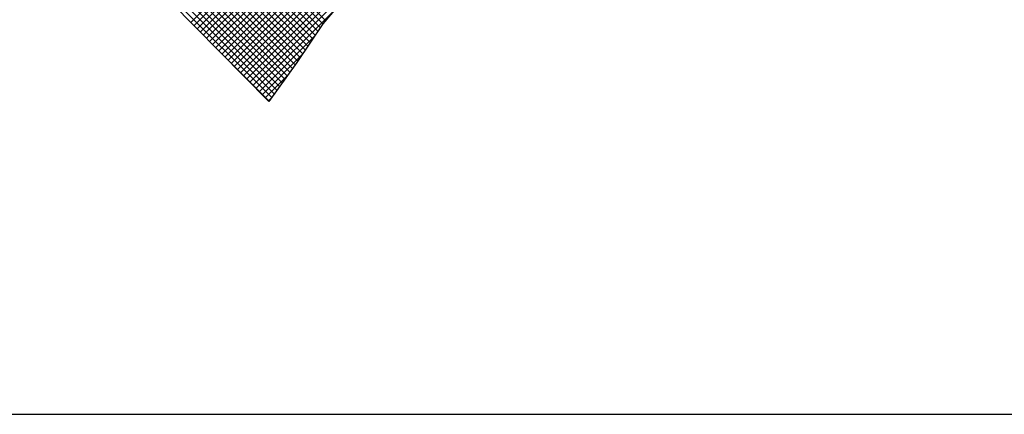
# Model space of a CAD drawing. Extents: x 0 to 1189000, y 0 to 841000.
# Tile 12 of 20: x 1034281 to 1054375, y 108500 to 116553. Entities that reach past the tile are written whole.
import ezdxf

# ---------------------------------------------------------------- set-up
doc = ezdxf.new("R2010")
doc.units = 0
doc.header["$LTSCALE"] = 10000
doc.header["$MEASUREMENT"] = 0
doc.layers.get('0').update_dxf_attribs({"linetype": 'CONTINUOUS'})
doc.layers.add('_T193299$0$102', color=2, linetype='CONTINUOUS')
doc.layers.add('_T193299$0$103', color=4, linetype='CONTINUOUS')

# ---------------------------------------------------------------- blocks, each defined once
blk = doc.blocks.new('*X53')
at = {"color": 0}
for p, q in [((7771.89, 3574.97), (7627.35, 3719.5)), ((7772.77, 3576.29), (7628.65, 3720.41)), ((7773.66, 3577.61), (7629.96, 3721.32)), ((7734.03, 3588.62), (7866.93, 3721.52)), ((7735.13, 3587.51), (7868.48, 3720.86)), ((7736.23, 3586.39), (7870.02, 3720.19)), ((7737.32, 3585.28), (7871.57, 3719.53)), ((7738.42, 3584.17), (7873.11, 3718.86)), ((7768.2, 3569.81), (7622.14, 3715.88)), ((7769.13, 3571.1), (7623.44, 3716.78)), ((7770.05, 3572.38), (7624.75, 3717.69)), ((7770.98, 3573.67), (7626.05, 3718.6)), ((7739.52, 3583.06), (7874.66, 3718.2)), ((7740.62, 3581.94), (7876.2, 3717.53)), ((7741.71, 3580.83), (7877.75, 3716.87)), ((7742.81, 3579.72), (7879.29, 3716.2)), ((7743.91, 3578.61), (7880.84, 3715.54)), ((7764.51, 3564.67), (7616.93, 3712.25)), ((7765.43, 3565.96), (7618.23, 3713.16)), ((7766.35, 3567.24), (7619.53, 3714.06)), ((7767.28, 3568.53), (7620.84, 3714.97)), ((7745, 3577.49), (7882.38, 3714.87)), ((7746.1, 3576.38), (7883.93, 3714.21)), ((7747.2, 3575.27), (7885.47, 3713.54)), ((7748.3, 3574.16), (7887.02, 3712.88)), ((7749.39, 3573.04), (7888.56, 3712.21)), ((7762.66, 3562.1), (7614.32, 3710.44)), ((7763.58, 3563.38), (7615.62, 3711.34)), ((7750.49, 3571.93), (7890.11, 3711.55)), ((7751.59, 3570.82), (7891.65, 3710.88)), ((7752.69, 3569.71), (7893.2, 3710.22)), ((7753.78, 3568.59), (7894.74, 3709.55)), ((7754.88, 3567.48), (7896.29, 3708.89)), ((7780.76, 3588.19), (7688.51, 3680.44)), ((7781.78, 3589.38), (7690.41, 3680.75)), ((7774.55, 3578.93), (7673.4, 3680.09)), ((7775.44, 3580.26), (7675.57, 3680.13)), ((7776.33, 3581.58), (7677.74, 3680.17)), ((7777.21, 3582.9), (7679.91, 3680.21)), ((7778.1, 3584.22), (7682.08, 3680.25)), ((7778.99, 3585.54), (7684.25, 3680.29)), ((7779.88, 3586.86), (7686.42, 3680.33)), ((7755.98, 3566.37), (7798.5, 3608.89)), ((7757.07, 3565.26), (7785, 3593.18)), ((7758.17, 3564.14), (7777.8, 3583.77)), ((7761.73, 3560.81), (7741.49, 3581.06)), ((7759.27, 3563.03), (7773.28, 3577.04)), ((7760.37, 3561.92), (7768.06, 3569.61)), ((7761.46, 3560.81), (7762.41, 3561.75))]:
    blk.add_line(p, q, dxfattribs=at)
blk = doc.blocks.new('_T193299', base_point=(1174, 15))
at = {"layer": '_T193299$0$102'}
blk.add_lwpolyline([(1041.329, 117.486), (1040.467, 116.471), (1039.936, 115.68), (1039.363, 114.883), (1030.864, 123.5)], dxfattribs=at)
at = {"layer": '_T193299$0$103'}
blk.add_line((1024, 108.5), (1174, 108.5), dxfattribs=at)
at = {"layer": '_T193299$0$102', "xscale": 0.05760000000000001, "yscale": 0.05760000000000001, "zscale": 0.05760000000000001}
blk.add_blockref('*X53', (592.294, -90.211), dxfattribs=at)

msp = doc.modelspace()

# ---------------------------------------------------------------- block references
at = {"xscale": 1000, "yscale": 1000, "zscale": 1000}
msp.add_blockref('_T193299', (1174000, 15000), dxfattribs=at)

doc.saveas('drawing.dxf')
